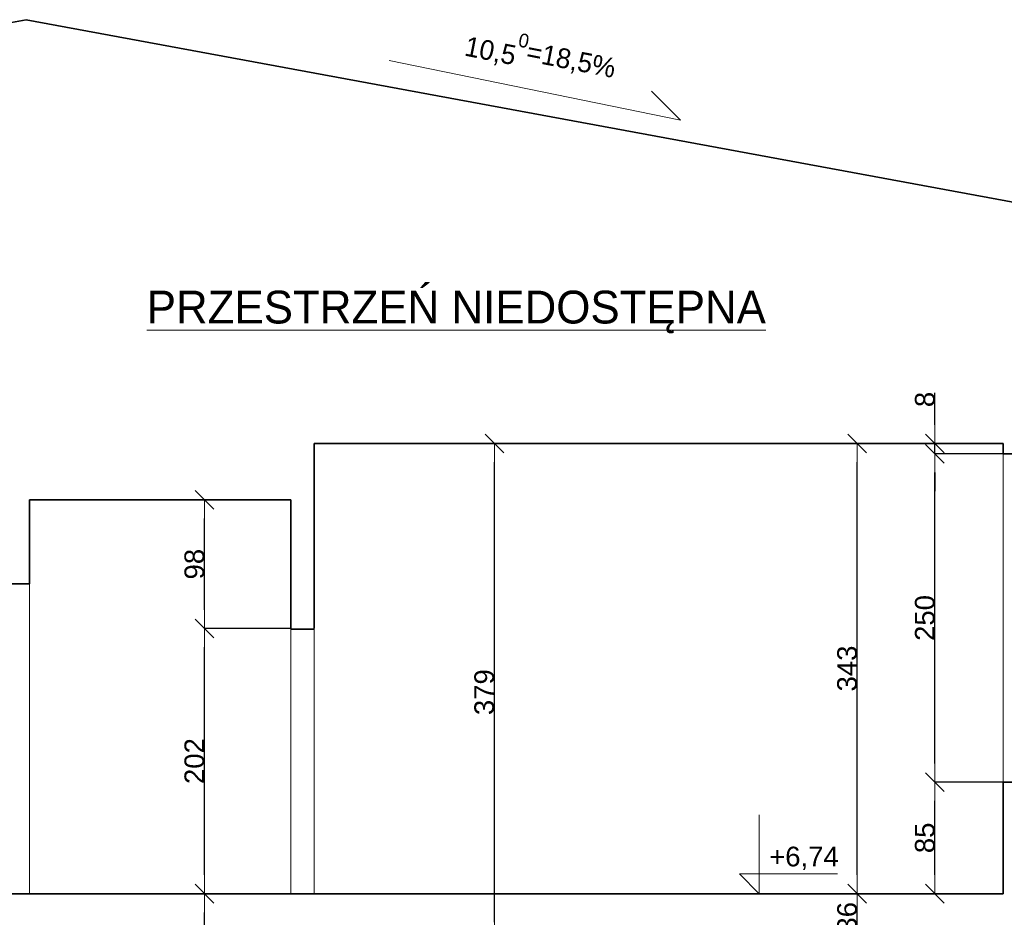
# Model space of a CAD drawing. Header units: metres. Extents: x 7506757 to 756746378, y 5735207 to 582114514.
# Tile 224 of 256: x 7553161 to 7560663, y 5968986 to 5975823. Entities that reach past the tile are written whole.
import ezdxf

# ---------------------------------------------------------------- set-up
doc = ezdxf.new("R2010")
doc.units = ezdxf.units.M
doc.header["$MEASUREMENT"] = 0
doc.header["$PDMODE"] = 2
doc.layers.get('0').update_dxf_attribs({"color": 250, "linetype": 'CONTINUOUS', "lineweight": 100, "plot": 0})
doc.layers.get('Defpoints').update_dxf_attribs({"linetype": 'CONTINUOUS'})
for name, color, linetype, lineweight in [('M_OCIANA1', 7, 'CONTINUOUS', 13), ('M_OCIANA6', 5, 'CONTINUOUS', 35), ('opis1', 7, 'CONTINUOUS', 13), ('PWYMIAR1', 7, 'CONTINUOUS', 13)]:
    doc.layers.add(name, color=color, linetype=linetype, lineweight=lineweight)
doc.layers.add('PWYMIAR', color=7, linetype='CONTINUOUS')
doc.styles.add('GENERATED_STYLE_1', font='arial.ttf')
doc.styles.add('GENERATED_STYLE_4', font='txt')
doc.styles.add('GENERATED_STYLE_5', font='txt')
doc.dimstyles.new('GENERATED_STYLE__5', dxfattribs={"dimtxt": 150, "dimasz": 142.5, "dimexe": 0.18, "dimexo": 0, "dimgap": 0.09, "dimtad": 1, "dimdec": 0, "dimlfac": 0.1, "dimzin": 0, "dimdsep": 46, "dimtxsty": 'GENERATED_STYLE_1', "dimblk": 'ARROWHEAD_6', "dimblk1": 'ARROWHEAD_6', "dimblk2": 'ARROWHEAD_6', "dimcen": 0.09, "dimclrd": 7, "dimclre": 7, "dimclrt": 7, "dimazin": 0, "dimtfac": 1, "dimtdec": 4, "dimtmove": 0, "dimatfit": 3, "dimfxl": 0, "dimtolj": 1, "dimtzin": 0, "dimarcsym": 0})

# ---------------------------------------------------------------- blocks, each defined once
blk = doc.blocks.new('Wymiary_16', base_point=(617667.5, 418186.6))
at = {"layer": 'PWYMIAR1', "linetype": 'Continuous'}
for p, q in [((617667.5, 418186.6), (617667.5, 418786.6)), ((617667.5, 418186.6), (617517.5, 418336.6)), ((617517.5, 418336.6), (617667.5, 418336.6)), ((617667.5, 418336.6), (618262.3, 418336.6)), ((617667.5, 418186.6), (617555, 418186.6)), ((617667.5, 418186.6), (617780, 418186.6))]:
    blk.add_line(p, q, dxfattribs=at)
at = {"layer": 'PWYMIAR1', "insert": (617742.5, 418366.6), "char_height": 150, "attachment_point": 7, "style": 'GENERATED_STYLE_1'}
blk.add_mtext('{+6,74}', dxfattribs=at)
blk = doc.blocks.new('ARROWHEAD_6')
at = {"color": 0, "linetype": 'Continuous', "lineweight": 0}
for p, q in [((0, 0), (-1, 0)), ((-0.5, -0.5), (0.5, 0.5))]:
    blk.add_line(p, q, dxfattribs=at)
blk = doc.blocks.new('*D5420')
at = {"layer": 'Defpoints', "color": 0, "linetype": 'Continuous', "transparency": 16777216}
for p in [(7559542.4, 5969165.8), (7560655.4, 5969165.8), (7560565.4, 5968805.8)]:
    blk.add_point(p, dxfattribs=at)
at = {"layer": 'PWYMIAR', "color": 7, "linetype": 'Continuous', "lineweight": -2, "transparency": 16777216}
for p, q in [((7560655.4, 5969165.8), (7559542.2, 5969165.8)), ((7559542.4, 5968948.3), (7559542.4, 5969023.3)), ((7560565.4, 5968805.8), (7559542.2, 5968805.8))]:
    blk.add_line(p, q, dxfattribs=at)
at = {"layer": 'PWYMIAR', "color": 7, "linetype": 'Continuous', "lineweight": -2, "transparency": 16777216, "xscale": 142.5, "yscale": 142.5, "zscale": 142.5}
for p, rotation in [((7559542.4, 5969165.8), 90), ((7559542.4, 5968805.8), 270)]:
    blk.add_blockref('ARROWHEAD_6', p, dxfattribs=dict(at, rotation=rotation))
at = {"layer": 'PWYMIAR', "color": 7, "linetype": 'Continuous', "transparency": 16777216, "insert": (7559465.7, 5968985.8), "char_height": 150, "attachment_point": 5, "rotation": 90, "style": 'GENERATED_STYLE_1'}
blk.add_mtext('\\A1;36', dxfattribs=at)
blk = doc.blocks.new('*D5421')
at = {"layer": 'Defpoints', "color": 0, "linetype": 'Continuous', "transparency": 16777216}
for p in [(7559542.4, 5972595.8), (7560414.1, 5972595.8), (7560655.4, 5969165.8)]:
    blk.add_point(p, dxfattribs=at)
at = {"layer": 'PWYMIAR', "color": 7, "linetype": 'Continuous', "lineweight": -2, "transparency": 16777216}
for p, q in [((7560414.1, 5972595.8), (7559542.2, 5972595.8)), ((7559542.4, 5969308.3), (7559542.4, 5972453.3)), ((7560655.4, 5969165.8), (7559542.2, 5969165.8))]:
    blk.add_line(p, q, dxfattribs=at)
at = {"layer": 'PWYMIAR', "color": 7, "linetype": 'Continuous', "lineweight": -2, "transparency": 16777216, "xscale": 142.5, "yscale": 142.5, "zscale": 142.5}
for p, rotation in [((7559542.4, 5972595.8), 90), ((7559542.4, 5969165.8), 270)]:
    blk.add_blockref('ARROWHEAD_6', p, dxfattribs=dict(at, rotation=rotation))
at = {"layer": 'PWYMIAR', "color": 7, "linetype": 'Continuous', "transparency": 16777216, "insert": (7559465.7, 5970880.8), "char_height": 150, "attachment_point": 5, "rotation": 90, "style": 'GENERATED_STYLE_1'}
blk.add_mtext('\\A1;343', dxfattribs=at)
blk = doc.blocks.new('*D5427')
at = {"layer": 'Defpoints', "color": 0, "linetype": 'Continuous', "transparency": 16777216}
for p in [(7560134.4, 5970015.8), (7560655.4, 5970015.8), (7560655.4, 5969165.8)]:
    blk.add_point(p, dxfattribs=at)
at = {"layer": 'PWYMIAR', "color": 7, "linetype": 'Continuous', "lineweight": -2, "transparency": 16777216}
for p, q in [((7560655.4, 5970015.8), (7560134.3, 5970015.8)), ((7560134.4, 5969308.3), (7560134.4, 5969873.3)), ((7560655.4, 5969165.8), (7560134.3, 5969165.8))]:
    blk.add_line(p, q, dxfattribs=at)
at = {"layer": 'PWYMIAR', "color": 7, "linetype": 'Continuous', "lineweight": -2, "transparency": 16777216, "xscale": 142.5, "yscale": 142.5, "zscale": 142.5}
for p, rotation in [((7560134.4, 5970015.8), 90), ((7560134.4, 5969165.8), 270)]:
    blk.add_blockref('ARROWHEAD_6', p, dxfattribs=dict(at, rotation=rotation))
at = {"layer": 'PWYMIAR', "color": 7, "linetype": 'Continuous', "transparency": 16777216, "insert": (7560057.8, 5969590.8), "char_height": 150, "attachment_point": 5, "rotation": 90, "style": 'GENERATED_STYLE_1'}
blk.add_mtext('\\A1;85', dxfattribs=at)
blk = doc.blocks.new('*D5428')
at = {"layer": 'Defpoints', "color": 0, "linetype": 'Continuous', "transparency": 16777216}
for p in [(7560134.4, 5972515.8), (7560655.4, 5972515.8), (7560655.4, 5970015.8)]:
    blk.add_point(p, dxfattribs=at)
at = {"layer": 'PWYMIAR', "color": 7, "linetype": 'Continuous', "lineweight": -2, "transparency": 16777216}
for p, q in [((7560655.4, 5972515.8), (7560134.3, 5972515.8)), ((7560134.4, 5970158.3), (7560134.4, 5972373.3)), ((7560655.4, 5970015.8), (7560134.3, 5970015.8))]:
    blk.add_line(p, q, dxfattribs=at)
at = {"layer": 'PWYMIAR', "color": 7, "linetype": 'Continuous', "lineweight": -2, "transparency": 16777216, "xscale": 142.5, "yscale": 142.5, "zscale": 142.5}
for p, rotation in [((7560134.4, 5972515.8), 90), ((7560134.4, 5970015.8), 270)]:
    blk.add_blockref('ARROWHEAD_6', p, dxfattribs=dict(at, rotation=rotation))
at = {"layer": 'PWYMIAR', "color": 7, "linetype": 'Continuous', "transparency": 16777216, "insert": (7560057.8, 5971265.8), "char_height": 150, "attachment_point": 5, "rotation": 90, "style": 'GENERATED_STYLE_1'}
blk.add_mtext('\\A1;250', dxfattribs=at)
blk = doc.blocks.new('*D5429')
at = {"layer": 'Defpoints', "color": 0, "linetype": 'Continuous', "transparency": 16777216}
for p in [(7560134.4, 5972595.8), (7560655.4, 5972595.8), (7560655.4, 5972515.8)]:
    blk.add_point(p, dxfattribs=at)
at = {"layer": 'PWYMIAR', "color": 7, "linetype": 'Continuous', "lineweight": -2, "transparency": 16777216}
for p, q in [((7560134.4, 5972738.3), (7560134.4, 5972979.8)), ((7560655.4, 5972595.8), (7560134.3, 5972595.8)), ((7560134.4, 5972515.8), (7560134.4, 5972595.8)), ((7560655.4, 5972515.8), (7560134.3, 5972515.8)), ((7560134.4, 5972373.3), (7560134.4, 5972230.8))]:
    blk.add_line(p, q, dxfattribs=at)
at = {"layer": 'PWYMIAR', "color": 7, "linetype": 'Continuous', "lineweight": -2, "transparency": 16777216, "xscale": 142.5, "yscale": 142.5, "zscale": 142.5}
for p, rotation in [((7560134.4, 5972595.8), 270), ((7560134.4, 5972515.8), 90)]:
    blk.add_blockref('ARROWHEAD_6', p, dxfattribs=dict(at, rotation=rotation))
at = {"layer": 'PWYMIAR', "color": 7, "linetype": 'Continuous', "transparency": 16777216, "insert": (7560057.8, 5972930.3), "char_height": 150, "attachment_point": 5, "rotation": 90, "style": 'GENERATED_STYLE_1'}
blk.add_mtext('\\A1;8', dxfattribs=at)
blk = doc.blocks.new('*D5442')
at = {"layer": 'Defpoints', "color": 0, "linetype": 'Continuous', "transparency": 16777216}
for p in [(7554568.8, 5969165.8), (7555225.4, 5969165.8), (7554905.4, 5967775.8)]:
    blk.add_point(p, dxfattribs=at)
at = {"layer": 'PWYMIAR', "color": 7, "linetype": 'Continuous', "lineweight": -2, "transparency": 16777216}
for p, q in [((7555225.4, 5969165.8), (7554568.6, 5969165.8)), ((7554568.8, 5967918.3), (7554568.8, 5969023.3)), ((7554905.4, 5967775.8), (7554568.6, 5967775.8))]:
    blk.add_line(p, q, dxfattribs=at)
at = {"layer": 'PWYMIAR', "color": 7, "linetype": 'Continuous', "lineweight": -2, "transparency": 16777216, "xscale": 142.5, "yscale": 142.5, "zscale": 142.5}
for p, rotation in [((7554568.8, 5969165.8), 90), ((7554568.8, 5967775.8), 270)]:
    blk.add_blockref('ARROWHEAD_6', p, dxfattribs=dict(at, rotation=rotation))
at = {"layer": 'PWYMIAR', "color": 7, "linetype": 'Continuous', "transparency": 16777216, "insert": (7554492.1, 5968470.8), "char_height": 150, "attachment_point": 5, "rotation": 90, "style": 'GENERATED_STYLE_1'}
blk.add_mtext('\\A1;139', dxfattribs=at)
blk = doc.blocks.new('*D5443')
at = {"layer": 'Defpoints', "color": 0, "linetype": 'Continuous', "transparency": 16777216}
for p in [(7554568.8, 5971185.8), (7555225.4, 5971185.8), (7555225.4, 5969165.8)]:
    blk.add_point(p, dxfattribs=at)
at = {"layer": 'PWYMIAR', "color": 7, "linetype": 'Continuous', "lineweight": -2, "transparency": 16777216}
for p, q in [((7555225.4, 5971185.8), (7554568.6, 5971185.8)), ((7554568.8, 5969308.3), (7554568.8, 5971043.3)), ((7555225.4, 5969165.8), (7554568.6, 5969165.8))]:
    blk.add_line(p, q, dxfattribs=at)
at = {"layer": 'PWYMIAR', "color": 7, "linetype": 'Continuous', "lineweight": -2, "transparency": 16777216, "xscale": 142.5, "yscale": 142.5, "zscale": 142.5}
for p, rotation in [((7554568.8, 5971185.8), 90), ((7554568.8, 5969165.8), 270)]:
    blk.add_blockref('ARROWHEAD_6', p, dxfattribs=dict(at, rotation=rotation))
at = {"layer": 'PWYMIAR', "color": 7, "linetype": 'Continuous', "transparency": 16777216, "insert": (7554492.1, 5970175.8), "char_height": 150, "attachment_point": 5, "rotation": 90, "style": 'GENERATED_STYLE_1'}
blk.add_mtext('\\A1;202', dxfattribs=at)
blk = doc.blocks.new('*D5444')
at = {"layer": 'Defpoints', "color": 0, "linetype": 'Continuous', "transparency": 16777216}
for p in [(7554568.8, 5972165.8), (7555225.4, 5972165.8), (7555225.4, 5971185.8)]:
    blk.add_point(p, dxfattribs=at)
at = {"layer": 'PWYMIAR', "color": 7, "linetype": 'Continuous', "lineweight": -2, "transparency": 16777216}
for p, q in [((7555225.4, 5972165.8), (7554568.6, 5972165.8)), ((7554568.8, 5971328.3), (7554568.8, 5972023.3)), ((7555225.4, 5971185.8), (7554568.6, 5971185.8))]:
    blk.add_line(p, q, dxfattribs=at)
at = {"layer": 'PWYMIAR', "color": 7, "linetype": 'Continuous', "lineweight": -2, "transparency": 16777216, "xscale": 142.5, "yscale": 142.5, "zscale": 142.5}
for p, rotation in [((7554568.8, 5972165.8), 90), ((7554568.8, 5971185.8), 270)]:
    blk.add_blockref('ARROWHEAD_6', p, dxfattribs=dict(at, rotation=rotation))
at = {"layer": 'PWYMIAR', "color": 7, "linetype": 'Continuous', "transparency": 16777216, "insert": (7554492.1, 5971675.8), "char_height": 150, "attachment_point": 5, "rotation": 90, "style": 'GENERATED_STYLE_1'}
blk.add_mtext('\\A1;98', dxfattribs=at)
blk = doc.blocks.new('*D5451')
at = {"layer": 'Defpoints', "color": 0, "linetype": 'Continuous', "transparency": 16777216}
for p in [(7555405.4, 5972595.8), (7556777.5, 5972595.8), (7556255.4, 5968805.8)]:
    blk.add_point(p, dxfattribs=at)
at = {"layer": 'PWYMIAR', "color": 7, "linetype": 'Continuous', "lineweight": -2, "transparency": 16777216}
for p, q in [((7555405.4, 5972595.8), (7556777.7, 5972595.8)), ((7556777.5, 5968948.3), (7556777.5, 5972453.3)), ((7556255.4, 5968805.8), (7556777.7, 5968805.8))]:
    blk.add_line(p, q, dxfattribs=at)
at = {"layer": 'PWYMIAR', "color": 7, "linetype": 'Continuous', "lineweight": -2, "transparency": 16777216, "xscale": 142.5, "yscale": 142.5, "zscale": 142.5}
for p, rotation in [((7556777.5, 5972595.8), 90), ((7556777.5, 5968805.8), 270)]:
    blk.add_blockref('ARROWHEAD_6', p, dxfattribs=dict(at, rotation=rotation))
at = {"layer": 'PWYMIAR', "color": 7, "linetype": 'Continuous', "transparency": 16777216, "insert": (7556700.8, 5970700.8), "char_height": 150, "attachment_point": 5, "rotation": 90, "style": 'GENERATED_STYLE_1'}
blk.add_mtext('\\A1;379', dxfattribs=at)

msp = doc.modelspace()

# ---------------------------------------------------------------- linework, layer by layer
at = {"layer": 'M_OCIANA1', "linetype": 'Continuous'}
for p, q in [((7555974.8, 5975511.3), (7558195.9, 5975058)), ((7558195.9, 5975058), (7557975.3, 5975278.6)), ((7560655.4, 5970015.8), (7560655.4, 5972515.8)), ((7553235.4, 5971525.8), (7553235.4, 5969165.8)), ((7555225.4, 5971180.8), (7555225.4, 5969165.8)), ((7555405.4, 5971180.8), (7555405.4, 5969165.8))]:
    msp.add_line(p, q, dxfattribs=at)
at = {"layer": 'M_OCIANA6', "linetype": 'Continuous'}
for p, q in [((7553210.4, 5975823.1), (7545275.4, 5974355.8)), ((7553210.4, 5975823.1), (7561145.4, 5974355.8)), ((7555405.4, 5971185.8), (7555405.4, 5972595.8)), ((7555405.4, 5972595.8), (7560655.4, 5972595.8)), ((7560655.4, 5972515.8), (7560655.4, 5972595.8)), ((7560655.4, 5972515.8), (7561145.4, 5972515.8)), ((7553235.4, 5971525.8), (7553235.4, 5972165.8)), ((7553235.4, 5972165.8), (7555225.4, 5972165.8)), ((7555225.4, 5971185.8), (7555225.4, 5972165.8)), ((7552765.4, 5971525.8), (7553235.4, 5971525.8)), ((7555225.4, 5971180.8), (7555405.4, 5971180.8)), ((7560655.4, 5970015.8), (7561145.4, 5970015.8)), ((7560655.4, 5969165.8), (7560655.4, 5970015.8)), ((7549946, 5969165.8), (7560655.4, 5969165.8))]:
    msp.add_line(p, q, dxfattribs=at)

# ---------------------------------------------------------------- block references
at = {"layer": 'PWYMIAR', "linetype": 'Continuous'}
msp.add_blockref('Wymiary_16', (7558796.2, 5969165.8), dxfattribs=at)

# ---------------------------------------------------------------- texts
at = {"layer": 'opis1', "linetype": 'Continuous', "insert": (7557723.6, 5975575.7), "char_height": 150, "attachment_point": 3, "rotation": 348.87893, "style": 'GENERATED_STYLE_5'}
msp.add_mtext('{10,5\\A1{\\H0.7x;\\S0^  ;}=18,5%}', dxfattribs=at)
at = {"layer": 'opis1', "linetype": 'Continuous', "insert": (7554128.6, 5973759), "char_height": 250, "attachment_point": 1, "style": 'GENERATED_STYLE_4'}
msp.add_mtext('{\\LPRZESTRZEŃ NIEDOSTĘPNA}', dxfattribs=at)

# ---------------------------------------------------------------- dimensions: what is measured, and where the dimension line sits
at = {"layer": 'PWYMIAR', "linetype": 'Continuous'}
for base, p1, p2, picture, middle in [((7560134.4, 5972595.8), (7560655.4, 5972515.8), (7560655.4, 5972595.8), '*D5429', (7560057.8, 5972930.3)), ((7556777.5, 5972595.8), (7556255.4, 5968805.8), (7555405.4, 5972595.8), '*D5451', (7556700.8, 5970700.8)), ((7559542.4, 5972595.8), (7560655.4, 5969165.8), (7560414.1, 5972595.8), '*D5421', (7559465.7, 5970880.8)), ((7560134.4, 5972515.8), (7560655.4, 5970015.8), (7560655.4, 5972515.8), '*D5428', (7560057.8, 5971265.8)), ((7554568.8, 5972165.8), (7555225.4, 5971185.8), (7555225.4, 5972165.8), '*D5444', (7554492.1, 5971675.8)), ((7554568.8, 5971185.8), (7555225.4, 5969165.8), (7555225.4, 5971185.8), '*D5443', (7554492.1, 5970175.8)), ((7560134.4, 5970015.8), (7560655.4, 5969165.8), (7560655.4, 5970015.8), '*D5427', (7560057.8, 5969590.8)), ((7554568.8, 5969165.8), (7554905.4, 5967775.8), (7555225.4, 5969165.8), '*D5442', (7554492.1, 5968470.8)), ((7559542.4, 5969165.8), (7560565.4, 5968805.8), (7560655.4, 5969165.8), '*D5420', (7559465.7, 5968985.8))]:
    dim = msp.add_linear_dim(base=base, p1=p1, p2=p2, angle=90, dimstyle='GENERATED_STYLE__5', dxfattribs=at)
    dim.commit()
    dim.dimension.update_dxf_attribs({"geometry": picture, "text_midpoint": middle})

doc.saveas('drawing.dxf')
